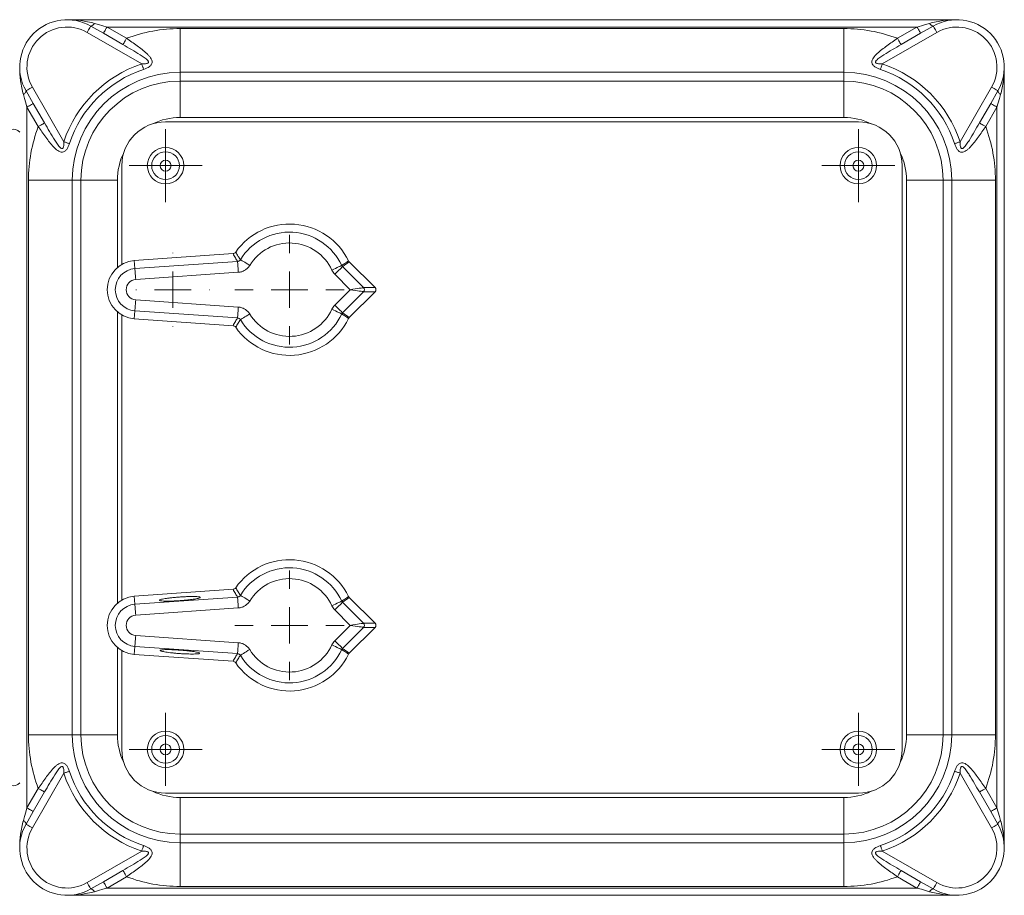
# Model space of a CAD drawing. Header units: millimetres. Extents: x 197 to 1079, y -127 to 860.
# Tile 7 of 28: x 461 to 596, y -95 to 25. Entities that reach past the tile are written whole.
import ezdxf

# ---------------------------------------------------------------- set-up
doc = ezdxf.new("R2010")
doc.units = ezdxf.units.MM

# ---------------------------------------------------------------- blocks, each defined once
blk = doc.blocks.new('SW_CENTERMARKSYMBOL_13')
at = {"color": 0, "linetype": 'Continuous', "lineweight": 0}
for p, q in [((0, 2.5), (0, 5)), ((0, 0), (0, 2.5)), ((-2.5, 0), (-5, 0)), ((0, 0), (-2.5, 0)), ((0, 0), (0, -2.5)), ((0, 0), (2.5, 0)), ((2.5, 0), (5, 0)), ((0, -2.5), (0, -5))]:
    blk.add_line(p, q, dxfattribs=at)
blk = doc.blocks.new('SW_CENTERMARKSYMBOL_14')
at = {"color": 0, "linetype": 'Continuous', "lineweight": 0}
for p, q in [((0, 2.5), (0, 5)), ((0, 0), (0, 2.5)), ((-2.5, 0), (-5, 0)), ((0, 0), (-2.5, 0)), ((0, 0), (0, -2.5)), ((0, 0), (2.5, 0)), ((2.5, 0), (5, 0)), ((0, -2.5), (0, -5))]:
    blk.add_line(p, q, dxfattribs=at)
blk = doc.blocks.new('SW_CENTERMARKSYMBOL_15')
at = {"color": 0, "linetype": 'Continuous', "lineweight": 0}
for p, q in [((0, 2.5), (0, 5)), ((0, 0), (0, 2.5)), ((-2.5, 0), (-5, 0)), ((0, 0), (-2.5, 0)), ((0, 0), (0, -2.5)), ((0, 0), (2.5, 0)), ((2.5, 0), (5, 0)), ((0, -2.5), (0, -5))]:
    blk.add_line(p, q, dxfattribs=at)
blk = doc.blocks.new('SW_CENTERMARKSYMBOL_16')
at = {"color": 0, "linetype": 'Continuous', "lineweight": 0}
for p, q in [((0, 2.5), (0, 5)), ((0, 0), (0, 2.5)), ((-2.5, 0), (-5, 0)), ((0, 0), (-2.5, 0)), ((0, 0), (0, -2.5)), ((0, 0), (2.5, 0)), ((2.5, 0), (5, 0)), ((0, -2.5), (0, -5))]:
    blk.add_line(p, q, dxfattribs=at)
blk = doc.blocks.new('SW_CENTERMARKSYMBOL_20')
at = {"color": 0, "linetype": 'Continuous', "lineweight": 0}
for p, q in [((0, 5), (0, 7.5)), ((0, 0), (0, 2.5)), ((-5, 0), (-7.5, 0)), ((0, 0), (-2.5, 0)), ((0, 0), (0, -2.5)), ((0, 0), (2.5, 0)), ((5, 0), (7.5, 0)), ((0, -5), (0, -7.5))]:
    blk.add_line(p, q, dxfattribs=at)
blk = doc.blocks.new('SW_CENTERMARKSYMBOL_21')
at = {"color": 0, "linetype": 'Continuous', "lineweight": 0}
for p, q in [((0, 5), (0, 5.05)), ((0, 0), (0, 2.5)), ((-5, 0), (-5.05, 0)), ((0, 0), (-2.5, 0)), ((0, 0), (0, -2.5)), ((0, 0), (2.5, 0)), ((5, 0), (5.05, 0)), ((0, -5), (0, -5.05))]:
    blk.add_line(p, q, dxfattribs=at)
blk = doc.blocks.new('SW_CENTERMARKSYMBOL_23')
at = {"color": 0, "linetype": 'Continuous', "lineweight": 0}
for p, q in [((0, 5), (0, 7.5)), ((0, 0), (0, 2.5)), ((-5, 0), (-7.5, 0)), ((0, 0), (-2.5, 0)), ((0, 0), (0, -2.5)), ((0, 0), (2.5, 0)), ((5, 0), (7.5, 0)), ((0, -5), (0, -7.5))]:
    blk.add_line(p, q, dxfattribs=at)

msp = doc.modelspace()

# ---------------------------------------------------------------- linework, layer by layer
at = {"color": 7, "linetype": 'Continuous', "lineweight": 15}
for p, q in [((467.34, 25.11), (589.34, 25.11)), ((477.57, 19.06), (470.09, 23.38)), ((470.59, 24.24), (472.32, 23.25)), ((472.32, 23.25), (475, 21.7)), ((472.82, 24.11), (475.5, 22.56)), ((583.87, 24.11), (472.82, 24.11)), ((482.84, 23.9), (482.84, 17.9)), ((482.84, 23.9), (573.84, 23.9)), ((573.84, 23.9), (573.84, 17.9)), ((586.59, 23.38), (579.11, 19.06)), ((581.19, 22.56), (583.87, 24.11)), ((581.69, 21.7), (584.37, 23.25)), ((584.37, 23.25), (586.09, 24.24)), ((482.84, 16.71), (482.84, 17.9)), ((573.84, 17.9), (482.84, 17.9)), ((573.84, 16.71), (573.84, 17.9)), ((595.84, 18.61), (595.84, -88.39)), ((482.84, 11.72), (482.84, 16.71)), ((482.84, 16.71), (573.84, 16.71)), ((573.84, 11.72), (573.84, 16.71)), ((462.71, 13.64), (461.71, 15.36)), ((462.58, 15.86), (466.9, 8.38)), ((589.79, 8.38), (594.11, 15.86)), ((594.97, 15.36), (593.98, 13.64)), ((464.26, 10.96), (462.71, 13.64)), ((593.98, 13.64), (592.43, 10.96)), ((463.39, 10.46), (461.84, 13.14)), ((461.84, 13.14), (461.84, -82.91)), ((594.84, 13.14), (593.29, 10.46)), ((594.84, -82.91), (594.84, 13.14)), ((480.84, 11.11), (575.84, 11.11)), ((573.84, 11.72), (482.84, 11.72)), ((474.84, -8.42), (474.84, 5.11)), ((581.84, 5.11), (581.84, -74.89)), ((468.05, 3.11), (462.05, 3.11)), ((462.05, -72.89), (462.05, 3.11)), ((469.24, 3.11), (468.05, 3.11)), ((468.05, 3.11), (468.05, -72.89)), ((474.24, 3.11), (469.24, 3.11)), ((469.24, -72.89), (469.24, 3.11)), ((582.45, -72.89), (582.45, 3.11)), ((587.45, 3.11), (582.45, 3.11)), ((587.45, 3.11), (587.45, -72.89)), ((587.45, 3.11), (588.64, 3.11)), ((588.64, -72.89), (588.64, 3.11)), ((594.63, 3.11), (588.64, 3.11)), ((594.63, 3.11), (594.63, -72.89)), ((490.09, -6.95), (476.56, -7.9)), ((476.64, -9), (476.56, -7.9)), ((476.64, -9), (490.71, -8.02)), ((509.56, -11.61), (506.02, -8.07)), ((505.01, -8.57), (505.11, -8.72)), ((505.11, -8.72), (508, -11.61)), ((490.82, -9.51), (476.75, -10.49)), ((506.17, -11.89), (504.05, -9.77)), ((504.05, -14), (506.17, -11.89)), ((508, -11.61), (509.56, -11.61)), ((476.75, -13.28), (490.82, -14.27)), ((508, -12.17), (505.11, -15.06)), ((506.02, -15.71), (509.56, -12.17)), ((509.56, -12.17), (508, -12.17)), ((476.64, -14.78), (476.56, -15.88)), ((490.71, -15.76), (476.64, -14.78)), ((474.84, -54.42), (474.84, -15.35)), ((476.56, -15.88), (490.09, -16.82)), ((505.11, -15.06), (505.01, -15.2)), ((490.09, -52.95), (476.56, -53.9)), ((476.64, -55), (476.56, -53.9)), ((476.64, -55), (490.71, -54.02)), ((505.01, -54.57), (505.11, -54.72)), ((505.11, -54.72), (508, -57.61)), ((509.56, -57.61), (506.02, -54.07)), ((490.82, -55.51), (476.75, -56.49)), ((506.17, -57.89), (504.05, -55.77)), ((504.05, -60), (506.17, -57.89)), ((508, -57.61), (509.56, -57.61)), ((476.75, -59.28), (490.82, -60.27)), ((508, -58.17), (505.11, -61.06)), ((506.02, -61.71), (509.56, -58.17)), ((509.56, -58.17), (508, -58.17)), ((474.84, -74.89), (474.84, -61.35)), ((476.64, -60.78), (476.56, -61.88)), ((476.56, -61.88), (490.09, -62.82)), ((490.71, -61.76), (476.64, -60.78)), ((505.11, -61.06), (505.01, -61.2)), ((468.05, -72.89), (462.05, -72.89)), ((469.24, -72.89), (468.05, -72.89)), ((474.24, -72.89), (469.24, -72.89)), ((587.45, -72.89), (582.45, -72.89)), ((587.45, -72.89), (588.64, -72.89)), ((594.63, -72.89), (588.64, -72.89)), ((466.9, -78.16), (462.58, -85.64)), ((594.11, -85.64), (589.79, -78.16)), ((461.84, -82.91), (463.39, -80.23)), ((462.71, -83.41), (464.26, -80.73)), ((575.84, -80.89), (480.84, -80.89)), ((592.43, -80.73), (593.98, -83.41)), ((593.29, -80.23), (594.84, -82.91)), ((482.84, -81.49), (573.84, -81.49)), ((482.84, -86.49), (482.84, -81.49)), ((573.84, -86.49), (573.84, -81.49)), ((461.71, -85.14), (462.71, -83.41)), ((593.98, -83.41), (594.97, -85.14)), ((573.84, -86.49), (482.84, -86.49)), ((482.84, -86.49), (482.84, -87.68)), ((482.84, -87.68), (573.84, -87.68)), ((482.84, -87.68), (482.84, -93.68)), ((573.84, -86.49), (573.84, -87.68)), ((573.84, -87.68), (573.84, -93.68)), ((470.09, -93.15), (477.57, -88.83)), ((579.11, -88.83), (586.59, -93.15)), ((475, -91.47), (472.32, -93.02)), ((584.37, -93.02), (581.69, -91.47)), ((472.32, -93.02), (470.59, -94.02)), ((475.5, -92.34), (472.82, -93.89)), ((583.87, -93.89), (581.19, -92.34)), ((586.09, -94.02), (584.37, -93.02)), ((472.82, -93.89), (583.87, -93.89)), ((573.84, -93.68), (482.84, -93.68)), ((589.34, -94.89), (467.34, -94.89))]:
    msp.add_line(p, q, dxfattribs=at)
at = {"color": 8, "linetype": 'Continuous', "lineweight": 15}
for p, q in [((474.24, 3.11), (474.24, -8.85)), ((474.24, -14.92), (474.24, -54.85)), ((474.24, -60.92), (474.24, -72.89))]:
    msp.add_line(p, q, dxfattribs=at)
at = {"color": 7, "linetype": 'Continuous', "lineweight": 15, "flags": 128}
for points in [[(470.59, 24.24), (470.63, 24.23), (470.68, 24.24), (470.73, 24.26), (470.8, 24.3), (470.87, 24.36), (470.94, 24.43), (471.02, 24.51), (471.09, 24.61)], [(471.09, 24.61), (471.64, 24.45), (472.22, 24.29), (472.82, 24.11)], [(583.87, 24.11), (584.47, 24.29), (585.05, 24.45), (585.59, 24.61)], [(585.59, 24.61), (585.67, 24.51), (585.75, 24.43), (585.82, 24.36), (585.89, 24.3), (585.95, 24.26), (586.01, 24.24), (586.05, 24.23), (586.09, 24.24)], [(470.09, 23.38), (470.19, 23.54), (470.28, 23.71), (470.37, 23.86), (470.45, 23.99), (470.51, 24.1), (470.56, 24.18), (470.58, 24.22), (470.59, 24.24)], [(472.32, 23.25), (472.33, 23.26), (472.36, 23.31), (472.4, 23.39), (472.46, 23.5), (472.54, 23.63), (472.63, 23.78), (472.72, 23.94), (472.82, 24.11)], [(583.87, 24.11), (583.97, 23.94), (584.06, 23.78), (584.15, 23.63), (584.22, 23.5), (584.29, 23.39), (584.33, 23.31), (584.36, 23.26), (584.37, 23.25)], [(586.09, 24.24), (586.1, 24.22), (586.13, 24.18), (586.18, 24.1), (586.24, 23.99), (586.32, 23.86), (586.4, 23.71), (586.5, 23.54), (586.59, 23.38)], [(475, 21.7), (475.01, 21.71), (475.04, 21.76), (475.08, 21.84), (475.15, 21.95), (475.22, 22.08), (475.31, 22.23), (475.4, 22.39), (475.5, 22.56)], [(581.19, 22.56), (581.28, 22.39), (581.38, 22.23), (581.46, 22.08), (581.54, 21.95), (581.6, 21.84), (581.65, 21.76), (581.68, 21.71), (581.69, 21.7)], [(477.57, 19.06), (477.61, 18.95), (477.65, 18.84), (477.68, 18.73), (477.72, 18.63), (477.75, 18.54), (477.78, 18.45), (477.8, 18.37), (477.83, 18.3)], [(578.86, 18.3), (578.88, 18.37), (578.91, 18.45), (578.94, 18.54), (578.97, 18.63), (579, 18.73), (579.04, 18.84), (579.08, 18.95), (579.11, 19.06)], [(461.71, 15.36), (461.72, 15.32), (461.72, 15.28), (461.69, 15.22), (461.65, 15.16), (461.6, 15.09), (461.53, 15.02), (461.44, 14.94), (461.35, 14.86)], [(461.84, 13.14), (461.67, 13.74), (461.5, 14.32), (461.35, 14.86)], [(462.58, 15.86), (462.41, 15.76), (462.25, 15.67), (462.1, 15.58), (461.97, 15.51), (461.86, 15.45), (461.78, 15.4), (461.73, 15.37), (461.71, 15.36)], [(594.97, 15.36), (594.96, 15.37), (594.91, 15.4), (594.83, 15.45), (594.72, 15.51), (594.59, 15.58), (594.44, 15.67), (594.28, 15.76), (594.11, 15.86)], [(595.34, 14.86), (595.18, 14.32), (595.02, 13.74), (594.84, 13.14)], [(595.34, 14.86), (595.24, 14.94), (595.16, 15.02), (595.09, 15.09), (595.03, 15.16), (594.99, 15.22), (594.97, 15.28), (594.96, 15.32), (594.97, 15.36)], [(462.71, 13.64), (462.69, 13.63), (462.64, 13.6), (462.56, 13.55), (462.46, 13.49), (462.32, 13.42), (462.17, 13.33), (462.01, 13.24), (461.84, 13.14)], [(594.84, 13.14), (594.67, 13.24), (594.51, 13.33), (594.36, 13.42), (594.23, 13.49), (594.12, 13.55), (594.04, 13.6), (593.99, 13.63), (593.98, 13.64)], [(464.26, 10.96), (464.24, 10.95), (464.19, 10.92), (464.11, 10.87), (464, 10.81), (463.87, 10.73), (463.72, 10.65), (463.56, 10.55), (463.39, 10.46)], [(593.29, 10.46), (593.13, 10.55), (592.96, 10.65), (592.81, 10.73), (592.68, 10.81), (592.57, 10.87), (592.49, 10.92), (592.45, 10.95), (592.43, 10.96)], [(466.9, 8.38), (467.01, 8.34), (467.12, 8.31), (467.22, 8.27), (467.32, 8.24), (467.42, 8.21), (467.51, 8.18), (467.59, 8.15), (467.66, 8.13)], [(589.03, 8.13), (589.1, 8.15), (589.18, 8.18), (589.27, 8.21), (589.36, 8.24), (589.46, 8.27), (589.57, 8.31), (589.68, 8.34), (589.79, 8.38)], [(490.71, -8.02), (490.72, -8.07), (490.72, -8.16), (490.73, -8.31), (490.75, -8.5), (490.76, -8.72), (490.78, -8.96), (490.8, -9.23), (490.82, -9.51)], [(491.1, -7.78), (491.14, -7.8), (491.23, -7.86), (491.35, -7.93), (491.51, -8.03), (491.7, -8.14), (491.91, -8.27), (492.14, -8.41), (492.38, -8.56)], [(476.64, -9), (476.64, -9.05), (476.65, -9.15), (476.66, -9.29), (476.67, -9.48), (476.69, -9.7), (476.71, -9.95), (476.73, -10.21), (476.75, -10.49)], [(505.01, -8.57), (504.96, -8.59), (504.87, -8.63), (504.74, -8.7), (504.57, -8.77), (504.37, -8.87), (504.15, -8.97), (503.9, -9.08), (503.65, -9.2)], [(505.11, -8.72), (505.07, -8.75), (505, -8.82), (504.9, -8.92), (504.77, -9.06), (504.61, -9.21), (504.44, -9.39), (504.25, -9.58), (504.05, -9.77)], [(506.17, -11.89), (506.51, -11.84), (506.83, -11.79), (507.14, -11.74), (507.41, -11.7), (507.64, -11.66), (507.82, -11.63), (507.94, -11.62), (508, -11.61)], [(508, -12.17), (507.94, -12.16), (507.82, -12.14), (507.64, -12.11), (507.41, -12.08), (507.14, -12.04), (506.83, -11.99), (506.51, -11.94), (506.17, -11.89)], [(476.64, -14.78), (476.64, -14.73), (476.65, -14.63), (476.66, -14.48), (476.67, -14.3), (476.69, -14.08), (476.71, -13.83), (476.73, -13.56), (476.75, -13.28)], [(490.82, -14.27), (490.8, -14.54), (490.78, -14.81), (490.76, -15.06), (490.75, -15.28), (490.73, -15.47), (490.72, -15.61), (490.72, -15.71), (490.71, -15.76)], [(503.65, -14.58), (503.9, -14.69), (504.15, -14.8), (504.37, -14.91), (504.57, -15), (504.74, -15.08), (504.87, -15.14), (504.96, -15.18), (505.01, -15.2)], [(504.05, -14), (504.25, -14.2), (504.44, -14.39), (504.61, -14.56), (504.77, -14.72), (504.9, -14.85), (505, -14.95), (505.07, -15.02), (505.11, -15.06)], [(492.38, -15.22), (492.14, -15.36), (491.91, -15.5), (491.7, -15.63), (491.51, -15.75), (491.35, -15.84), (491.23, -15.92), (491.14, -15.97), (491.1, -16)], [(491.1, -53.78), (491.14, -53.8), (491.23, -53.86), (491.35, -53.93), (491.51, -54.03), (491.7, -54.14), (491.91, -54.27), (492.14, -54.41), (492.38, -54.56)], [(476.64, -55), (476.64, -55.05), (476.65, -55.15), (476.66, -55.29), (476.67, -55.48), (476.69, -55.7), (476.71, -55.95), (476.73, -56.21), (476.75, -56.49)], [(490.71, -54.02), (490.72, -54.07), (490.72, -54.16), (490.73, -54.31), (490.75, -54.5), (490.76, -54.72), (490.78, -54.96), (490.8, -55.23), (490.82, -55.51)], [(505.01, -54.57), (504.96, -54.59), (504.87, -54.63), (504.74, -54.7), (504.57, -54.77), (504.37, -54.87), (504.15, -54.97), (503.9, -55.08), (503.65, -55.2)], [(505.11, -54.72), (505.07, -54.75), (505, -54.82), (504.9, -54.92), (504.77, -55.06), (504.61, -55.21), (504.44, -55.39), (504.25, -55.58), (504.05, -55.77)], [(506.17, -57.89), (506.51, -57.84), (506.83, -57.79), (507.14, -57.74), (507.41, -57.7), (507.64, -57.66), (507.82, -57.63), (507.94, -57.62), (508, -57.61)], [(508, -58.17), (507.94, -58.16), (507.82, -58.14), (507.64, -58.11), (507.41, -58.08), (507.14, -58.04), (506.83, -57.99), (506.51, -57.94), (506.17, -57.89)], [(476.64, -60.78), (476.64, -60.73), (476.65, -60.63), (476.66, -60.48), (476.67, -60.3), (476.69, -60.08), (476.71, -59.83), (476.73, -59.56), (476.75, -59.28)], [(490.82, -60.27), (490.8, -60.54), (490.78, -60.81), (490.76, -61.06), (490.75, -61.28), (490.73, -61.47), (490.72, -61.61), (490.72, -61.71), (490.71, -61.76)], [(503.65, -60.58), (503.9, -60.69), (504.15, -60.8), (504.37, -60.91), (504.57, -61), (504.74, -61.08), (504.87, -61.14), (504.96, -61.18), (505.01, -61.2)], [(504.05, -60), (504.25, -60.2), (504.44, -60.39), (504.61, -60.56), (504.77, -60.72), (504.9, -60.85), (505, -60.95), (505.07, -61.02), (505.11, -61.06)], [(492.38, -61.22), (492.14, -61.36), (491.91, -61.5), (491.7, -61.63), (491.51, -61.75), (491.35, -61.84), (491.23, -61.92), (491.14, -61.97), (491.1, -62)], [(467.66, -77.9), (467.59, -77.93), (467.51, -77.95), (467.42, -77.98), (467.32, -78.02), (467.22, -78.05), (467.12, -78.08), (467.01, -78.12), (466.9, -78.16)], [(589.79, -78.16), (589.68, -78.12), (589.57, -78.08), (589.46, -78.05), (589.36, -78.02), (589.27, -77.98), (589.18, -77.95), (589.1, -77.93), (589.03, -77.9)], [(463.39, -80.23), (463.56, -80.33), (463.72, -80.42), (463.87, -80.51), (464, -80.59), (464.11, -80.65), (464.19, -80.69), (464.24, -80.72), (464.26, -80.73)], [(592.43, -80.73), (592.45, -80.72), (592.49, -80.69), (592.57, -80.65), (592.68, -80.59), (592.81, -80.51), (592.96, -80.42), (593.13, -80.33), (593.29, -80.23)], [(461.35, -84.64), (461.5, -84.09), (461.67, -83.51), (461.84, -82.91)], [(461.84, -82.91), (462.01, -83.01), (462.17, -83.11), (462.32, -83.19), (462.46, -83.27), (462.56, -83.33), (462.64, -83.38), (462.69, -83.4), (462.71, -83.41)], [(593.98, -83.41), (593.99, -83.4), (594.04, -83.38), (594.12, -83.33), (594.23, -83.27), (594.36, -83.19), (594.51, -83.11), (594.67, -83.01), (594.84, -82.91)], [(594.84, -82.91), (595.02, -83.51), (595.18, -84.09), (595.34, -84.64)], [(461.35, -84.64), (461.44, -84.72), (461.53, -84.79), (461.6, -84.86), (461.65, -84.93), (461.69, -85), (461.72, -85.05), (461.72, -85.1), (461.71, -85.14)], [(594.97, -85.14), (594.96, -85.1), (594.97, -85.05), (594.99, -85), (595.03, -84.93), (595.09, -84.86), (595.16, -84.79), (595.24, -84.72), (595.34, -84.64)], [(461.71, -85.14), (461.73, -85.15), (461.78, -85.18), (461.86, -85.22), (461.97, -85.28), (462.1, -85.36), (462.25, -85.45), (462.41, -85.54), (462.58, -85.64)], [(594.11, -85.64), (594.28, -85.54), (594.44, -85.45), (594.59, -85.36), (594.72, -85.28), (594.83, -85.22), (594.91, -85.18), (594.96, -85.15), (594.97, -85.14)], [(477.83, -88.07), (477.8, -88.14), (477.78, -88.22), (477.75, -88.31), (477.72, -88.41), (477.68, -88.51), (477.65, -88.61), (477.61, -88.72), (477.57, -88.83)], [(579.11, -88.83), (579.08, -88.72), (579.04, -88.61), (579, -88.51), (578.97, -88.41), (578.94, -88.31), (578.91, -88.22), (578.88, -88.14), (578.86, -88.07)], [(475.5, -92.34), (475.4, -92.17), (475.31, -92.01), (475.22, -91.86), (475.15, -91.73), (475.08, -91.62), (475.04, -91.54), (475.01, -91.49), (475, -91.47)], [(581.69, -91.47), (581.68, -91.49), (581.65, -91.54), (581.6, -91.62), (581.54, -91.73), (581.46, -91.86), (581.38, -92.01), (581.28, -92.17), (581.19, -92.34)], [(472.82, -93.89), (472.72, -93.72), (472.63, -93.56), (472.54, -93.41), (472.46, -93.28), (472.4, -93.17), (472.36, -93.09), (472.33, -93.04), (472.32, -93.02)], [(584.37, -93.02), (584.36, -93.04), (584.33, -93.09), (584.29, -93.17), (584.22, -93.28), (584.15, -93.41), (584.06, -93.56), (583.97, -93.72), (583.87, -93.89)], [(470.59, -94.02), (470.58, -94), (470.56, -93.95), (470.51, -93.87), (470.45, -93.76), (470.37, -93.63), (470.28, -93.48), (470.19, -93.32), (470.09, -93.15)], [(471.09, -94.39), (471.02, -94.29), (470.94, -94.2), (470.87, -94.13), (470.8, -94.08), (470.73, -94.04), (470.68, -94.01), (470.63, -94.01), (470.59, -94.02)], [(472.82, -93.89), (472.22, -94.06), (471.64, -94.23), (471.09, -94.39)], [(585.59, -94.39), (585.05, -94.23), (584.47, -94.06), (583.87, -93.89)], [(586.09, -94.02), (586.05, -94.01), (586.01, -94.01), (585.95, -94.04), (585.89, -94.08), (585.82, -94.13), (585.75, -94.2), (585.67, -94.29), (585.59, -94.39)], [(586.59, -93.15), (586.5, -93.32), (586.4, -93.48), (586.32, -93.63), (586.24, -93.76), (586.18, -93.87), (586.13, -93.95), (586.1, -94), (586.09, -94.02)]]:
    msp.add_lwpolyline(points, dxfattribs=at)
at = {"color": 7, "linetype": 'Continuous', "lineweight": 15}
for centre, radius in [((480.84, 5.11), 2.5), ((480.84, 5.11), 1.9), ((575.84, 5.11), 2.5), ((575.84, 5.11), 1.9), ((480.84, 5.11), 0.75), ((575.84, 5.11), 0.75), ((480.84, -74.89), 2.5), ((575.84, -74.89), 2.5), ((480.84, -74.89), 1.9), ((480.84, -74.89), 0.75), ((575.84, -74.89), 1.9), ((575.84, -74.89), 0.75)]:
    msp.add_circle(centre, radius, dxfattribs=at)
for centre, radius, start, end in [((467.34, 18.61), 6.5, 60, 210), ((589.34, 18.61), 6.5, 330, 120), ((467.34, 18.61), 5.5, 60, 210), ((482.84, 3.11), 20.79, 90, 110.684), ((573.84, 3.11), 20.79, 69.316, 90), ((589.34, 18.61), 5.5, 330, 120), ((482.84, 3.11), 16.79, 108.2853, 161.7147), ((573.84, 3.11), 16.79, 18.2853, 71.7147), ((482.84, 3.11), 15.99, 108.2853, 161.7147), ((482.84, 3.11), 14.79, 90, 180), ((573.84, 3.11), 14.79, 360, 90), ((573.84, 3.11), 15.99, 18.2853, 71.7147), ((482.84, 3.11), 13.6, 90, 180), ((573.84, 3.11), 13.6, 360, 90), ((480.84, 5.11), 6, 90, 180), ((575.84, 5.11), 6, 360, 90), ((459.94, 8.91), 1.2, 41.4096, 170), ((482.84, 3.11), 20.79, 159.316, 180), ((573.84, 3.11), 20.79, 360, 20.684), ((497.84, -11.89), 9, 26.051, 145.1114), ((497.84, -11.89), 7.89, 24.8299, 148.6335), ((497.84, -11.89), 6.4, 24.8299, 148.6335), ((476.84, -11.89), 4, 94, 266), ((476.84, -11.89), 2.89, 94, 266), ((476.84, -11.89), 1.4, 94, 266), ((507.71, -11.89), 0.402, 315.5079, 44.4921), ((497.84, -11.89), 6.4, 211.3665, 335.1701), ((497.84, -11.89), 9, 214.8886, 333.949), ((497.84, -11.89), 7.89, 211.3665, 335.1701), ((497.84, -57.89), 9, 26.051, 145.1114), ((497.84, -57.89), 7.89, 24.8299, 148.6335), ((497.84, -57.89), 6.4, 24.8299, 148.6335), ((476.84, -57.89), 4, 94, 266), ((476.84, -57.89), 2.89, 94, 266), ((476.84, -57.89), 1.4, 94, 266), ((507.71, -57.89), 0.402, 315.5079, 44.4921), ((497.84, -57.89), 6.4, 211.3665, 335.1701), ((497.84, -57.89), 9, 214.8886, 333.949), ((497.84, -57.89), 7.89, 211.3665, 335.1701), ((482.84, -72.89), 20.79, 180, 200.684), ((482.84, -72.89), 14.79, 180, 270), ((482.84, -72.89), 13.6, 180, 270), ((573.84, -72.89), 13.6, 270, 360), ((573.84, -72.89), 14.79, 270, 360), ((573.84, -72.89), 20.79, 339.316, 360), ((480.84, -74.89), 6, 180, 270), ((575.84, -74.89), 6, 270, 360), ((482.84, -72.89), 16.79, 198.2853, 251.7147), ((482.84, -72.89), 15.99, 198.2853, 251.7147), ((573.84, -72.89), 15.99, 288.2853, 341.7147), ((573.84, -72.89), 16.79, 288.2853, 341.7147), ((459.94, -78.69), 1.2, 190, 318.5904), ((467.34, -88.39), 6.5, 150, 300), ((467.34, -88.39), 5.5, 150, 300), ((589.34, -88.39), 6.5, 240, 30), ((589.34, -88.39), 5.5, 240, 30), ((482.84, -72.89), 20.79, 249.316, 270), ((573.84, -72.89), 20.79, 270, 290.684)]:
    msp.add_arc(centre, radius, start, end, dxfattribs=at)
at = {"color": 8, "linetype": 'Continuous', "lineweight": 15}
for centre, start, end in [((482.84, 3.11), 90, 115.9823), ((573.84, 3.11), 64.0177, 90), ((482.84, 3.11), 154.0177, 180), ((573.84, 3.11), 360, 25.9823), ((482.84, -72.89), 180, 205.9823), ((573.84, -72.89), 334.0177, 360), ((482.84, -72.89), 244.0177, 270), ((573.84, -72.89), 270, 295.9823)]:
    msp.add_arc(centre, 8.6, start, end, dxfattribs=at)
at = {"color": 7, "linetype": 'Continuous', "lineweight": 15}
for centre in [(509.28, -11.89), (509.28, -57.89)]:
    msp.add_ellipse(centre, major_axis=(0.403, 0), ratio=0.992433, start_param=5.501585, end_param=7.064785, dxfattribs=at)
for points, knots in [([(471.09, 24.61), (470.48, 24.79), (469.85, 24.91), (468.6, 25.07), (467.97, 25.11), (467.34, 25.11)], [0, 0, 0, 0, 0.5, 0.5, 1, 1, 1, 1]), ([(585.59, 24.61), (586.21, 24.79), (586.83, 24.91), (588.09, 25.07), (588.72, 25.11), (589.34, 25.11)], [0, 0, 0, 0, 0.5, 0.5, 1, 1, 1, 1]), ([(477.57, 19.06), (477.69, 19.05), (477.8, 19.06), (478.03, 19.07), (478.14, 19.08), (478.3, 19.12), (478.36, 19.14), (478.45, 19.19), (478.48, 19.22), (478.51, 19.31), (478.5, 19.36), (478.46, 19.44), (478.43, 19.49), (478.33, 19.6), (478.25, 19.68), (478.08, 19.81), (477.99, 19.88), (477.72, 20.07), (477.53, 20.2), (476.96, 20.56), (476.57, 20.79), (475.79, 21.24), (475.39, 21.47), (475, 21.7)], [0, 0, 0, 0, 0.0625, 0.0625, 0.125, 0.125, 0.15625, 0.15625, 0.1875, 0.1875, 0.21875, 0.21875, 0.25, 0.25, 0.3125, 0.3125, 0.375, 0.375, 0.5, 0.5, 0.75, 0.75, 1, 1, 1, 1]), ([(475.5, 22.56), (475.99, 22.22), (476.47, 21.88), (477.17, 21.37), (477.4, 21.2), (477.84, 20.85), (478.06, 20.67), (478.36, 20.39), (478.45, 20.29), (478.63, 20.1), (478.71, 20), (478.85, 19.8), (478.91, 19.69), (479, 19.48), (479.02, 19.36), (479, 19.15), (478.96, 19.04), (478.82, 18.84), (478.73, 18.75), (478.39, 18.51), (478.11, 18.39), (477.83, 18.3)], [0, 0, 0, 0, 0.25, 0.25, 0.375, 0.375, 0.5, 0.5, 0.5625, 0.5625, 0.625, 0.625, 0.6875, 0.6875, 0.75, 0.75, 0.8125, 0.8125, 0.875, 0.875, 1, 1, 1, 1]), ([(578.86, 18.3), (578.72, 18.34), (578.58, 18.4), (578.32, 18.52), (578.19, 18.59), (577.96, 18.75), (577.86, 18.84), (577.73, 19.03), (577.69, 19.14), (577.67, 19.36), (577.69, 19.47), (577.77, 19.69), (577.83, 19.79), (578.04, 20.1), (578.22, 20.29), (578.62, 20.66), (578.83, 20.84), (579.28, 21.19), (579.51, 21.36), (580.21, 21.88), (580.7, 22.22), (581.19, 22.56)], [0, 0, 0, 0, 0.0625, 0.0625, 0.125, 0.125, 0.1875, 0.1875, 0.25, 0.25, 0.3125, 0.3125, 0.375, 0.375, 0.5, 0.5, 0.625, 0.625, 0.75, 0.75, 1, 1, 1, 1]), ([(581.69, 21.7), (581.29, 21.47), (580.9, 21.24), (580.11, 20.78), (579.72, 20.55), (579.15, 20.19), (578.96, 20.07), (578.69, 19.88), (578.61, 19.81), (578.44, 19.67), (578.36, 19.6), (578.26, 19.48), (578.23, 19.44), (578.19, 19.35), (578.18, 19.31), (578.21, 19.22), (578.24, 19.19), (578.33, 19.14), (578.39, 19.12), (578.54, 19.08), (578.66, 19.07), (578.88, 19.06), (579, 19.05), (579.11, 19.06)], [0, 0, 0, 0, 0.25, 0.25, 0.5, 0.5, 0.625, 0.625, 0.6875, 0.6875, 0.75, 0.75, 0.78125, 0.78125, 0.8125, 0.8125, 0.84375, 0.84375, 0.875, 0.875, 0.9375, 0.9375, 1, 1, 1, 1]), ([(461.35, 14.86), (461.17, 15.48), (461.04, 16.1), (460.88, 17.36), (460.84, 17.98), (460.84, 18.61)], [0, 0, 0, 0, 0.5, 0.5, 1, 1, 1, 1]), ([(595.34, 14.86), (595.52, 15.48), (595.64, 16.1), (595.8, 17.36), (595.84, 17.98), (595.84, 18.61)], [0, 0, 0, 0, 0.5, 0.5, 1, 1, 1, 1]), ([(464.26, 10.96), (464.49, 10.56), (464.71, 10.17), (465.17, 9.38), (465.4, 8.99), (465.76, 8.42), (465.88, 8.23), (466.08, 7.96), (466.14, 7.88), (466.28, 7.71), (466.35, 7.63), (466.47, 7.53), (466.51, 7.5), (466.6, 7.46), (466.65, 7.45), (466.73, 7.48), (466.77, 7.51), (466.82, 7.6), (466.84, 7.65), (466.87, 7.81), (466.89, 7.93), (466.9, 8.15), (466.9, 8.27), (466.9, 8.38)], [0, 0, 0, 0, 0.25, 0.25, 0.5, 0.5, 0.625, 0.625, 0.6875, 0.6875, 0.75, 0.75, 0.78125, 0.78125, 0.8125, 0.8125, 0.84375, 0.84375, 0.875, 0.875, 0.9375, 0.9375, 1, 1, 1, 1]), ([(589.79, 8.38), (589.79, 8.27), (589.79, 8.15), (589.8, 7.92), (589.81, 7.81), (589.85, 7.65), (589.87, 7.6), (589.92, 7.51), (589.95, 7.47), (590.04, 7.45), (590.09, 7.46), (590.18, 7.5), (590.22, 7.53), (590.33, 7.63), (590.41, 7.71), (590.54, 7.88), (590.61, 7.97), (590.8, 8.24), (590.93, 8.42), (591.29, 8.99), (591.52, 9.38), (591.97, 10.17), (592.2, 10.56), (592.43, 10.96)], [0, 0, 0, 0, 0.0625, 0.0625, 0.125, 0.125, 0.15625, 0.15625, 0.1875, 0.1875, 0.21875, 0.21875, 0.25, 0.25, 0.3125, 0.3125, 0.375, 0.375, 0.5, 0.5, 0.75, 0.75, 1, 1, 1, 1]), ([(467.66, 8.13), (467.61, 7.99), (467.56, 7.85), (467.44, 7.58), (467.37, 7.46), (467.21, 7.23), (467.12, 7.13), (466.92, 7), (466.81, 6.95), (466.59, 6.94), (466.48, 6.96), (466.27, 7.04), (466.16, 7.1), (465.86, 7.31), (465.67, 7.49), (465.29, 7.89), (465.12, 8.1), (464.77, 8.54), (464.59, 8.78), (464.07, 9.48), (463.73, 9.97), (463.39, 10.46)], [0, 0, 0, 0, 0.0625, 0.0625, 0.125, 0.125, 0.1875, 0.1875, 0.25, 0.25, 0.3125, 0.3125, 0.375, 0.375, 0.5, 0.5, 0.625, 0.625, 0.75, 0.75, 1, 1, 1, 1]), ([(593.29, 10.46), (592.95, 9.97), (592.61, 9.49), (592.1, 8.79), (591.93, 8.56), (591.58, 8.11), (591.4, 7.9), (591.12, 7.6), (591.03, 7.5), (590.83, 7.33), (590.73, 7.24), (590.53, 7.1), (590.42, 7.04), (590.21, 6.96), (590.1, 6.94), (589.88, 6.95), (589.77, 6.99), (589.57, 7.13), (589.48, 7.23), (589.24, 7.57), (589.12, 7.84), (589.03, 8.13)], [0, 0, 0, 0, 0.25, 0.25, 0.375, 0.375, 0.5, 0.5, 0.5625, 0.5625, 0.625, 0.625, 0.6875, 0.6875, 0.75, 0.75, 0.8125, 0.8125, 0.875, 0.875, 1, 1, 1, 1]), ([(490.46, -6.74), (490.58, -6.93), (490.69, -7.13), (490.81, -7.32), (490.91, -7.47), (491, -7.62), (491.1, -7.78)], [0, 0, 0, 0, 0.00704402, 0.00704402, 0.00704402, 0.01268956, 0.01268956, 0.01268956, 0.01268956]), ([(490.71, -8.02), (490.62, -7.86), (490.52, -7.7), (490.43, -7.54), (490.31, -7.35), (490.2, -7.15), (490.09, -6.95)], [0.00137591, 0.00137591, 0.00137591, 0.00137591, 0.00702207, 0.00702207, 0.00702207, 0.01406676, 0.01406676, 0.01406676, 0.01406676]), ([(490.71, -8.02), (490.77, -8.01), (490.88, -7.99), (491.02, -7.9), (491.08, -7.82), (491.1, -7.78)], [0, 0, 0, 0, 0.354325, 0.706405, 1, 1, 1, 1]), ([(505.01, -8.57), (505.15, -8.48), (505.28, -8.38), (505.42, -8.29), (505.59, -8.17), (505.76, -8.05), (505.93, -7.94)], [0.00137465, 0.00137465, 0.00137465, 0.00137465, 0.00702611, 0.00702611, 0.00702611, 0.0140549, 0.0140549, 0.0140549, 0.0140549]), ([(506.02, -8.07), (505.86, -8.19), (505.69, -8.31), (505.52, -8.43), (505.38, -8.52), (505.25, -8.62), (505.11, -8.72)], [0, 0, 0, 0, 0.00702887, 0.00702887, 0.00702887, 0.0126804, 0.0126804, 0.0126804, 0.0126804]), ([(492.38, -8.56), (492.29, -8.69), (492.2, -8.82), (491.97, -9.04), (491.85, -9.14), (491.58, -9.3), (491.43, -9.37), (491.13, -9.47), (490.98, -9.5), (490.82, -9.51)], [0, 0, 0, 0, 0.25, 0.25, 0.5, 0.5, 0.75, 0.75, 1, 1, 1, 1]), ([(490.82, -14.27), (490.98, -14.28), (491.13, -14.31), (491.43, -14.41), (491.58, -14.47), (491.85, -14.64), (491.97, -14.74), (492.2, -14.96), (492.29, -15.08), (492.38, -15.22)], [0, 0, 0, 0, 0.25, 0.25, 0.5, 0.5, 0.75, 0.75, 1, 1, 1, 1]), ([(490.09, -16.82), (490.2, -16.63), (490.31, -16.43), (490.43, -16.23), (490.52, -16.07), (490.62, -15.92), (490.71, -15.76)], [0, 0, 0, 0, 0.00704469, 0.00704469, 0.00704469, 0.01269085, 0.01269085, 0.01269085, 0.01269085]), ([(491.1, -16), (491, -16.15), (490.91, -16.3), (490.81, -16.46), (490.69, -16.65), (490.58, -16.84), (490.46, -17.04)], [0.00137575, 0.00137575, 0.00137575, 0.00137575, 0.00702129, 0.00702129, 0.00702129, 0.0140653, 0.0140653, 0.0140653, 0.0140653]), ([(491.1, -16), (491.07, -15.95), (491, -15.86), (490.86, -15.78), (490.76, -15.77), (490.71, -15.76)], [0, 0, 0, 0, 0.35435, 0.7064047, 1, 1, 1, 1]), ([(505.93, -15.84), (505.76, -15.72), (505.59, -15.6), (505.42, -15.49), (505.28, -15.39), (505.15, -15.3), (505.01, -15.2)], [0, 0, 0, 0, 0.00702878, 0.00702878, 0.00702878, 0.01268024, 0.01268024, 0.01268024, 0.01268024]), ([(505.11, -15.06), (505.25, -15.16), (505.38, -15.25), (505.52, -15.35), (505.69, -15.47), (505.86, -15.59), (506.02, -15.71)], [0.00137467, 0.00137467, 0.00137467, 0.00137467, 0.00702621, 0.00702621, 0.00702621, 0.01405507, 0.01405507, 0.01405507, 0.01405507]), ([(481.05, -54.57), (480.91, -54.57), (480.65, -54.57), (480.33, -54.55), (480.11, -54.52), (480, -54.48), (479.99, -54.43), (480.09, -54.38), (480.29, -54.32), (480.59, -54.25), (480.98, -54.19), (481.44, -54.13), (481.95, -54.08), (482.49, -54.03), (483.04, -53.99), (483.59, -53.96), (484.1, -53.94), (484.57, -53.94), (484.96, -53.94), (485.28, -53.96), (485.5, -53.99), (485.61, -54.03), (485.62, -54.08), (485.52, -54.13), (485.32, -54.19), (485.02, -54.25), (484.63, -54.32), (484.17, -54.38), (483.66, -54.43), (483.12, -54.48), (482.57, -54.52), (482.02, -54.55), (481.51, -54.57), (481.2, -54.57), (481.05, -54.57)], [0, 0, 0, 0, 0.030977, 0.062322, 0.093668, 0.124748, 0.155812, 0.187322, 0.218805, 0.249999, 0.281139, 0.312675, 0.344131, 0.37525, 0.406276, 0.437676, 0.468995, 0.499999, 0.530949, 0.562322, 0.593668, 0.624748, 0.655812, 0.687322, 0.718805, 0.749999, 0.781139, 0.812675, 0.844131, 0.87525, 0.906276, 0.937676, 0.969023, 1, 1, 1, 1]), ([(490.71, -54.02), (490.62, -53.86), (490.52, -53.7), (490.43, -53.54), (490.31, -53.35), (490.2, -53.15), (490.09, -52.95)], [0.00137591, 0.00137591, 0.00137591, 0.00137591, 0.00702207, 0.00702207, 0.00702207, 0.01406676, 0.01406676, 0.01406676, 0.01406676]), ([(490.46, -52.74), (490.58, -52.93), (490.69, -53.13), (490.81, -53.32), (490.91, -53.47), (491, -53.62), (491.1, -53.78)], [0, 0, 0, 0, 0.00704402, 0.00704402, 0.00704402, 0.01268956, 0.01268956, 0.01268956, 0.01268956]), ([(490.71, -54.02), (490.77, -54.01), (490.88, -53.99), (491.02, -53.9), (491.08, -53.82), (491.1, -53.78)], [0, 0, 0, 0, 0.354325, 0.706405, 1, 1, 1, 1]), ([(505.01, -54.57), (505.15, -54.48), (505.28, -54.38), (505.42, -54.29), (505.59, -54.17), (505.76, -54.05), (505.93, -53.94)], [0.00137465, 0.00137465, 0.00137465, 0.00137465, 0.00702611, 0.00702611, 0.00702611, 0.0140549, 0.0140549, 0.0140549, 0.0140549]), ([(492.38, -54.56), (492.29, -54.69), (492.2, -54.82), (491.97, -55.04), (491.85, -55.14), (491.58, -55.3), (491.43, -55.37), (491.13, -55.47), (490.98, -55.5), (490.82, -55.51)], [0, 0, 0, 0, 0.25, 0.25, 0.5, 0.5, 0.75, 0.75, 1, 1, 1, 1]), ([(506.02, -54.07), (505.86, -54.19), (505.69, -54.31), (505.52, -54.43), (505.38, -54.52), (505.25, -54.62), (505.11, -54.72)], [0, 0, 0, 0, 0.00702887, 0.00702887, 0.00702887, 0.0126804, 0.0126804, 0.0126804, 0.0126804]), ([(490.82, -60.27), (490.98, -60.28), (491.13, -60.31), (491.43, -60.41), (491.58, -60.47), (491.85, -60.64), (491.97, -60.74), (492.2, -60.96), (492.29, -61.08), (492.38, -61.22)], [0, 0, 0, 0, 0.25, 0.25, 0.5, 0.5, 0.75, 0.75, 1, 1, 1, 1]), ([(484.49, -61.82), (484.36, -61.82), (484.06, -61.82), (483.56, -61.8), (483.04, -61.78), (482.51, -61.74), (481.99, -61.69), (481.5, -61.64), (481.06, -61.58), (480.69, -61.52), (480.4, -61.46), (480.21, -61.41), (480.11, -61.35), (480.11, -61.31), (480.23, -61.27), (480.44, -61.24), (480.74, -61.22), (481.12, -61.22), (481.57, -61.22), (482.06, -61.24), (482.59, -61.27), (483.12, -61.31), (483.64, -61.35), (484.12, -61.41), (484.56, -61.46), (484.93, -61.52), (485.22, -61.58), (485.42, -61.64), (485.52, -61.69), (485.51, -61.74), (485.4, -61.78), (485.19, -61.8), (484.89, -61.82), (484.63, -61.82), (484.49, -61.82)], [0, 0, 0, 0, 0.030977, 0.062322, 0.093667, 0.124748, 0.155811, 0.187322, 0.218804, 0.249999, 0.281138, 0.312675, 0.34413, 0.37525, 0.406275, 0.437676, 0.468994, 0.499999, 0.530948, 0.562322, 0.593667, 0.624748, 0.655811, 0.687322, 0.718804, 0.749999, 0.781138, 0.812675, 0.84413, 0.87525, 0.906275, 0.937676, 0.969023, 1, 1, 1, 1]), ([(490.09, -62.82), (490.2, -62.63), (490.31, -62.43), (490.43, -62.23), (490.52, -62.07), (490.62, -61.92), (490.71, -61.76)], [0, 0, 0, 0, 0.00704469, 0.00704469, 0.00704469, 0.01269085, 0.01269085, 0.01269085, 0.01269085]), ([(491.1, -62), (491, -62.15), (490.91, -62.3), (490.81, -62.46), (490.69, -62.65), (490.58, -62.84), (490.46, -63.04)], [0.00137575, 0.00137575, 0.00137575, 0.00137575, 0.00702129, 0.00702129, 0.00702129, 0.0140653, 0.0140653, 0.0140653, 0.0140653]), ([(491.1, -62), (491.07, -61.95), (491, -61.86), (490.86, -61.78), (490.76, -61.77), (490.71, -61.76)], [0, 0, 0, 0, 0.35435, 0.7064047, 1, 1, 1, 1]), ([(505.93, -61.84), (505.76, -61.72), (505.59, -61.6), (505.42, -61.49), (505.28, -61.39), (505.15, -61.3), (505.01, -61.2)], [0, 0, 0, 0, 0.00702878, 0.00702878, 0.00702878, 0.01268024, 0.01268024, 0.01268024, 0.01268024]), ([(505.11, -61.06), (505.25, -61.16), (505.38, -61.25), (505.52, -61.35), (505.69, -61.47), (505.86, -61.59), (506.02, -61.71)], [0.00137467, 0.00137467, 0.00137467, 0.00137467, 0.00702621, 0.00702621, 0.00702621, 0.01405507, 0.01405507, 0.01405507, 0.01405507]), ([(463.39, -80.23), (463.74, -79.74), (464.07, -79.26), (464.58, -78.56), (464.76, -78.33), (465.11, -77.89), (465.29, -77.67), (465.57, -77.37), (465.66, -77.28), (465.86, -77.1), (465.95, -77.02), (466.16, -76.88), (466.26, -76.82), (466.48, -76.73), (466.59, -76.71), (466.81, -76.73), (466.92, -76.77), (467.12, -76.91), (467.21, -77), (467.45, -77.34), (467.56, -77.62), (467.66, -77.9)], [0, 0, 0, 0, 0.25, 0.25, 0.375, 0.375, 0.5, 0.5, 0.5625, 0.5625, 0.625, 0.625, 0.6875, 0.6875, 0.75, 0.75, 0.8125, 0.8125, 0.875, 0.875, 1, 1, 1, 1]), ([(589.03, -77.9), (589.07, -77.76), (589.13, -77.62), (589.25, -77.36), (589.32, -77.23), (589.48, -77.01), (589.57, -76.91), (589.76, -76.77), (589.87, -76.73), (590.09, -76.71), (590.2, -76.73), (590.42, -76.81), (590.52, -76.87), (590.83, -77.08), (591.02, -77.27), (591.39, -77.66), (591.57, -77.88), (591.92, -78.32), (592.09, -78.55), (592.61, -79.26), (592.95, -79.74), (593.29, -80.23)], [0, 0, 0, 0, 0.0625, 0.0625, 0.125, 0.125, 0.1875, 0.1875, 0.25, 0.25, 0.3125, 0.3125, 0.375, 0.375, 0.5, 0.5, 0.625, 0.625, 0.75, 0.75, 1, 1, 1, 1]), ([(466.9, -78.16), (466.9, -78.04), (466.9, -77.93), (466.89, -77.7), (466.87, -77.59), (466.83, -77.43), (466.82, -77.38), (466.77, -77.28), (466.73, -77.25), (466.65, -77.22), (466.6, -77.23), (466.51, -77.28), (466.47, -77.31), (466.35, -77.41), (466.28, -77.49), (466.14, -77.65), (466.08, -77.74), (465.88, -78.01), (465.76, -78.2), (465.4, -78.77), (465.17, -79.16), (464.71, -79.94), (464.49, -80.34), (464.26, -80.73)], [0, 0, 0, 0, 0.0625, 0.0625, 0.125, 0.125, 0.15625, 0.15625, 0.1875, 0.1875, 0.21875, 0.21875, 0.25, 0.25, 0.3125, 0.3125, 0.375, 0.375, 0.5, 0.5, 0.75, 0.75, 1, 1, 1, 1]), ([(592.43, -80.73), (592.2, -80.34), (591.97, -79.94), (591.51, -79.16), (591.28, -78.76), (590.93, -78.2), (590.8, -78.01), (590.61, -77.74), (590.54, -77.65), (590.4, -77.48), (590.33, -77.4), (590.21, -77.3), (590.17, -77.27), (590.08, -77.23), (590.04, -77.22), (589.95, -77.25), (589.92, -77.29), (589.87, -77.38), (589.85, -77.43), (589.81, -77.59), (589.8, -77.7), (589.79, -77.93), (589.79, -78.04), (589.79, -78.16)], [0, 0, 0, 0, 0.25, 0.25, 0.5, 0.5, 0.625, 0.625, 0.6875, 0.6875, 0.75, 0.75, 0.78125, 0.78125, 0.8125, 0.8125, 0.84375, 0.84375, 0.875, 0.875, 0.9375, 0.9375, 1, 1, 1, 1]), ([(461.35, -84.64), (461.17, -85.26), (461.04, -85.88), (460.88, -87.13), (460.84, -87.76), (460.84, -88.39)], [0, 0, 0, 0, 0.5, 0.5, 1, 1, 1, 1]), ([(595.34, -84.64), (595.52, -85.26), (595.64, -85.88), (595.8, -87.13), (595.84, -87.76), (595.84, -88.39)], [0, 0, 0, 0, 0.5, 0.5, 1, 1, 1, 1]), ([(475, -91.47), (475.39, -91.24), (475.79, -91.02), (476.58, -90.56), (476.97, -90.33), (477.54, -89.97), (477.72, -89.85), (477.99, -89.65), (478.08, -89.59), (478.25, -89.45), (478.33, -89.38), (478.43, -89.26), (478.46, -89.22), (478.5, -89.13), (478.51, -89.08), (478.48, -89), (478.44, -88.96), (478.35, -88.91), (478.3, -88.9), (478.14, -88.86), (478.03, -88.85), (477.8, -88.83), (477.69, -88.83), (477.57, -88.83)], [0, 0, 0, 0, 0.25, 0.25, 0.5, 0.5, 0.625, 0.625, 0.6875, 0.6875, 0.75, 0.75, 0.78125, 0.78125, 0.8125, 0.8125, 0.84375, 0.84375, 0.875, 0.875, 0.9375, 0.9375, 1, 1, 1, 1]), ([(477.83, -88.07), (477.97, -88.12), (478.11, -88.17), (478.37, -88.29), (478.5, -88.36), (478.72, -88.52), (478.82, -88.61), (478.96, -88.81), (479, -88.92), (479.02, -89.14), (479, -89.25), (478.92, -89.46), (478.86, -89.57), (478.65, -89.87), (478.46, -90.06), (478.07, -90.44), (477.85, -90.61), (477.41, -90.97), (477.18, -91.14), (476.47, -91.66), (475.99, -92), (475.5, -92.34)], [0, 0, 0, 0, 0.0625, 0.0625, 0.125, 0.125, 0.1875, 0.1875, 0.25, 0.25, 0.3125, 0.3125, 0.375, 0.375, 0.5, 0.5, 0.625, 0.625, 0.75, 0.75, 1, 1, 1, 1]), ([(581.19, -92.34), (580.7, -92), (580.22, -91.66), (579.52, -91.15), (579.29, -90.98), (578.84, -90.62), (578.63, -90.44), (578.33, -90.16), (578.23, -90.07), (578.06, -89.88), (577.97, -89.78), (577.83, -89.57), (577.77, -89.47), (577.69, -89.25), (577.67, -89.14), (577.68, -88.92), (577.72, -88.81), (577.86, -88.61), (577.96, -88.52), (578.3, -88.29), (578.57, -88.17), (578.86, -88.07)], [0, 0, 0, 0, 0.25, 0.25, 0.375, 0.375, 0.5, 0.5, 0.5625, 0.5625, 0.625, 0.625, 0.6875, 0.6875, 0.75, 0.75, 0.8125, 0.8125, 0.875, 0.875, 1, 1, 1, 1]), ([(579.11, -88.83), (579, -88.83), (578.88, -88.83), (578.66, -88.85), (578.54, -88.86), (578.38, -88.9), (578.33, -88.91), (578.24, -88.96), (578.2, -89), (578.18, -89.08), (578.19, -89.13), (578.23, -89.22), (578.26, -89.26), (578.36, -89.38), (578.44, -89.45), (578.61, -89.59), (578.7, -89.66), (578.97, -89.85), (579.15, -89.97), (579.73, -90.33), (580.11, -90.56), (580.9, -91.02), (581.29, -91.24), (581.69, -91.47)], [0, 0, 0, 0, 0.0625, 0.0625, 0.125, 0.125, 0.15625, 0.15625, 0.1875, 0.1875, 0.21875, 0.21875, 0.25, 0.25, 0.3125, 0.3125, 0.375, 0.375, 0.5, 0.5, 0.75, 0.75, 1, 1, 1, 1]), ([(471.09, -94.39), (470.48, -94.56), (469.85, -94.69), (468.6, -94.85), (467.97, -94.89), (467.34, -94.89)], [0, 0, 0, 0, 0.5, 0.5, 1, 1, 1, 1]), ([(585.59, -94.39), (586.21, -94.56), (586.83, -94.69), (588.09, -94.85), (588.72, -94.89), (589.34, -94.89)], [0, 0, 0, 0, 0.5, 0.5, 1, 1, 1, 1])]:
    msp.add_open_spline(points, degree=3, knots=knots, dxfattribs=at)
for points in [[(490.09, -6.95), (490.24, -6.94), (490.38, -6.86), (490.46, -6.74)], [(505.93, -7.94), (505.95, -7.98), (505.99, -8.03), (506.02, -8.07)], [(504.05, -9.77), (503.88, -9.6), (503.75, -9.41), (503.65, -9.2)], [(503.65, -14.58), (503.75, -14.36), (503.88, -14.17), (504.05, -14)], [(506.02, -15.71), (505.99, -15.75), (505.95, -15.79), (505.93, -15.84)], [(490.46, -17.04), (490.38, -16.91), (490.24, -16.83), (490.09, -16.82)], [(490.09, -52.95), (490.24, -52.94), (490.38, -52.86), (490.46, -52.74)], [(505.93, -53.94), (505.95, -53.98), (505.99, -54.03), (506.02, -54.07)], [(504.05, -55.77), (503.88, -55.6), (503.75, -55.41), (503.65, -55.2)], [(503.65, -60.58), (503.75, -60.36), (503.88, -60.17), (504.05, -60)], [(506.02, -61.71), (505.99, -61.75), (505.95, -61.79), (505.93, -61.84)], [(490.46, -63.04), (490.38, -62.91), (490.24, -62.83), (490.09, -62.82)]]:
    msp.add_open_spline(points, degree=3, dxfattribs=at)

# ---------------------------------------------------------------- block references
at = {"color": 7, "linetype": 'Continuous', "lineweight": 0}
for name, p in [('SW_CENTERMARKSYMBOL_16', (480.84, 5.11)), ('SW_CENTERMARKSYMBOL_13', (575.84, 5.11)), ('SW_CENTERMARKSYMBOL_20', (497.84, -11.89)), ('SW_CENTERMARKSYMBOL_21', (481.84, -11.89)), ('SW_CENTERMARKSYMBOL_23', (497.84, -57.89)), ('SW_CENTERMARKSYMBOL_15', (480.84, -74.89)), ('SW_CENTERMARKSYMBOL_14', (575.84, -74.89))]:
    msp.add_blockref(name, p, dxfattribs=at)

doc.saveas('drawing.dxf')
